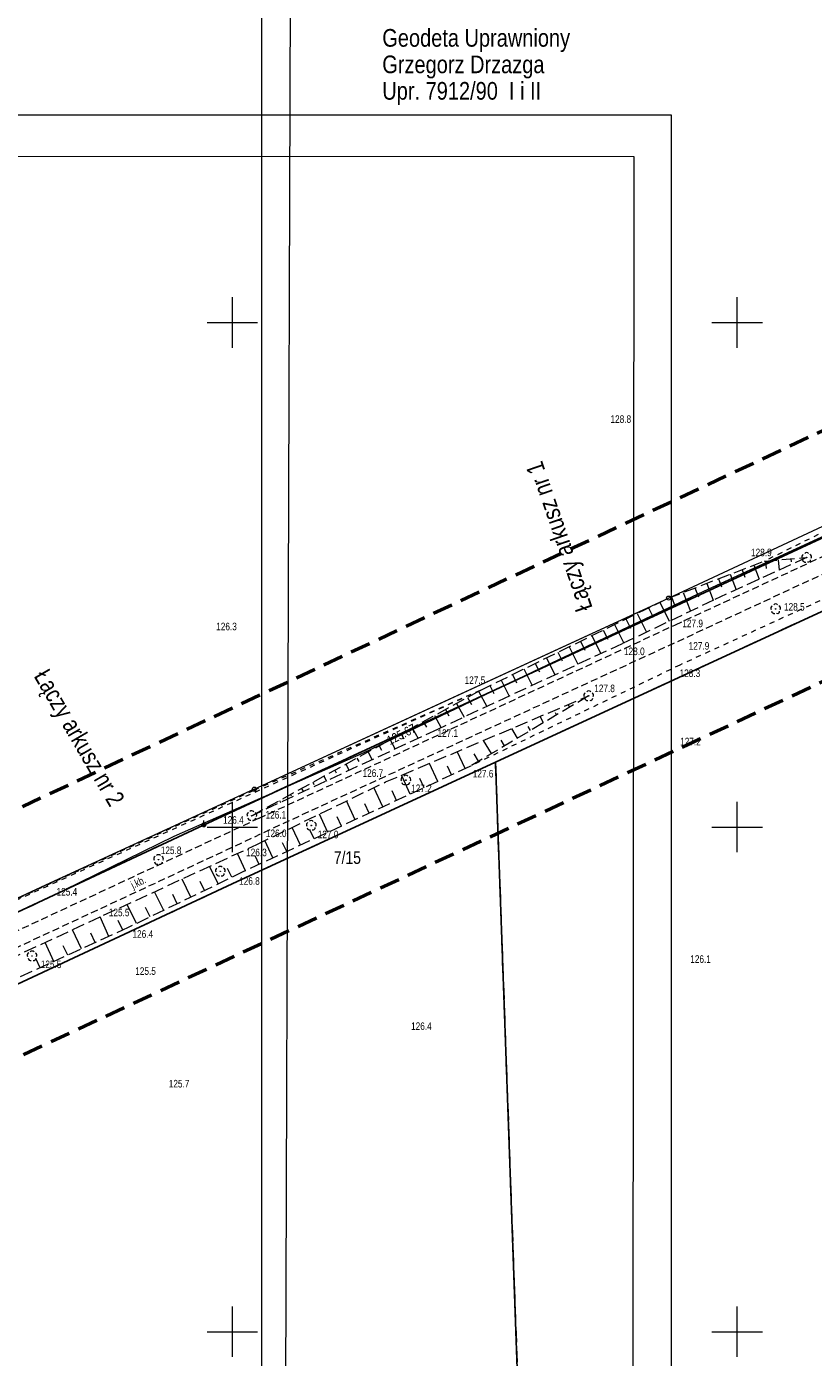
# Model space of a CAD drawing. Header units: metres. Extents: x 6443052 to 6445155, y 6013553 to 6014840.
# Tile 17 of 36: x 6443759 to 6443915, y 6013895 to 6014159. Entities that reach past the tile are written whole.
import ezdxf
from ezdxf.enums import TextEntityAlignment as Align

# ---------------------------------------------------------------- set-up
doc = ezdxf.new("R2010")
doc.units = ezdxf.units.M
doc.header["$MEASUREMENT"] = 0
for name, pattern in [('L_0_03', [2, 1, -1]), ('L_0_05', [3.5, 2.5, -1]), ('L_0_06', [4, 3, -1]), ('L_0_0C', [6, 4, -2]), ('L_0_56', [2.1, 1.4, -0.7]), ('L_0_AD', [0])]:
    doc.linetypes.add(name, pattern=pattern)
doc.layers.get('0').update_dxf_attribs({"linetype": 'CONTINUOUS', "lineweight": 18})
for name, color, linetype, lineweight in [('131_Punkt_osnowy_pomiarowej', 7, 'CONTINUOUS', 18), ('202_punkt_graniczny', 7, 'CONTINUOUS', 18), ('203_punkt_graniczny', 7, 'CONTINUOUS', 18), ('211_numer_dzialki_ewidencyjnej', 96, 'CONTINUOUS', 18), ('217_kontur_klasyfikacyjny', 3, 'L_0_06', 18), ('218_kontur_uzytku_gruntowego', 3, 'L_0_06', 18), ('219_dzialka_ewidencyjna', 96, 'CONTINUOUS', 25), ('luk_G_DRO', 7, 'L_0_56', 18), ('luk_G_SIE_W', 5, 'CONTINUOUS', 18), ('luk_G_SKA', 7, 'L_0_05', 18), ('Ramka_wewn_1_i_opis', 7, 'CONTINUOUS', 18), ('Ramka_wewn_2_i_opis', 7, 'CONTINUOUS', 18), ('siatka', 7, 'CONTINUOUS', 18), ('srednie_nap_pomiar', 1, 'L_0_AD', 18), ('Uzytki_gruntowe_POMIOERZONE', 7, 'L_0_03', 18), ('wys_odzysk', 7, 'CONTINUOUS', 18), ('ZAKRES', 212, 'L_0_0C', 50)]:
    doc.layers.add(name, color=color, linetype=linetype, lineweight=lineweight)
doc.layers.add('ramka_zewn', color=212, linetype='CONTINUOUS', lineweight=18, plot=False)
doc.styles.add('Arial CE', font='Arial CE.ttf')
doc.linetypes.add('L_0_AD_SHX_E', pattern='A,0,-1.2,-2.4,-2.4,-2.4,-2.4,-2.4,[17,STARKOWO_STARKÓWKO.shx,S=0.1,R=0,X=0,Y=0],-2.4,[18,STARKOWO_STARKÓWKO.shx,S=0.1,R=0,X=0,Y=0],-2.4,[19,STARKOWO_STARKÓWKO.shx,S=0.1,R=0,X=0,Y=0],-2.4,-2.4,-1.2', length=24)
doc.linetypes.add('L_0_AD_SHX_S', pattern='A,0,-1.2,-2.4,-2.4,[13,STARKOWO_STARKÓWKO.shx,S=0.1,R=0,X=0,Y=0],-2.4,[14,STARKOWO_STARKÓWKO.shx,S=0.1,R=0,X=0,Y=0],-2.4,[15,STARKOWO_STARKÓWKO.shx,S=0.1,R=0,X=0,Y=0],-2.4,[16,STARKOWO_STARKÓWKO.shx,S=0.1,R=0,X=0,Y=0],-2.4,-2.4,-2.4,-2.4,-1.2', length=24)

msp = doc.modelspace()

# ---------------------------------------------------------------- hatches: boundary and pattern name
at = {"layer": '203_punkt_graniczny', "linetype": 'Continuous', "lineweight": 18}
for points in [[(6443852.12, 6014012.83, 1), (6443852.12, 6014012.92, 1)], [(6443799.96, 6013988.69, 1), (6443799.96, 6013988.78, 1)]]:
    msp.add_hatch(color=256, dxfattribs=at).paths.add_polyline_path(points)

# ---------------------------------------------------------------- linework, layer by layer
at = {"layer": '131_Punkt_osnowy_pomiarowej', "linetype": 'Continuous', "lineweight": 18}
msp.add_line((6443794.32, 6014000.79), (6443794.32, 6014001.29), dxfattribs=at)
at = {"layer": '131_Punkt_osnowy_pomiarowej', "lineweight": 18}
msp.add_circle((6443794.32, 6014000.42), 0.375, dxfattribs=at)
at = {"layer": '202_punkt_graniczny', "lineweight": 18}
msp.add_circle((6443794.3, 6014000.41), 0.25, dxfattribs=at)
at = {"layer": '203_punkt_graniczny', "lineweight": 18}
for centre in [(6443852.12, 6014012.87), (6443799.96, 6013988.73)]:
    msp.add_circle(centre, 0.045, dxfattribs=at)
at = {"layer": '217_kontur_klasyfikacyjny', "lineweight": 18}
for p, q in [((6443864.15, 6013678.49), (6443852.12, 6014012.87)), ((6443852.12, 6014012.87), (6443864.15, 6013678.49))]:
    msp.add_line(p, q, dxfattribs=at)
at = {"layer": '218_kontur_uzytku_gruntowego', "lineweight": 18}
for p, q in [((6443864.15, 6013678.49), (6443852.12, 6014012.87)), ((6443852.12, 6014012.87), (6443864.15, 6013678.49))]:
    msp.add_line(p, q, dxfattribs=at)
at = {"layer": '219_dzialka_ewidencyjna', "linetype": 'Continuous', "lineweight": 25}
msp.add_line((6443852.12, 6014012.87), (6443864.15, 6013678.49), dxfattribs=at)
at = {"layer": 'luk_G_SIE_W', "linetype": 'Continuous', "lineweight": 18}
msp.add_line((6443826.11, 6014014.81), (6443861.05, 6014031.52), dxfattribs=at)
msp.add_line((6443826.11, 6014014.81), (6443861.05, 6014031.52), dxfattribs=at)
at = {"layer": 'luk_G_SKA', "linetype": 'Continuous', "lineweight": 13}
for p, q in [((6443910.62, 6014053.14), (6443910.67, 6014052.58)), ((6443910.62, 6014053.14), (6443910.67, 6014052.58)), ((6443900.96, 6014051), (6443901.52, 6014049.54)), ((6443900.96, 6014051), (6443901.52, 6014049.54)), ((6443903.29, 6014051.9), (6443904.36, 6014049.12)), ((6443903.29, 6014051.9), (6443904.36, 6014049.12)), ((6443905.64, 6014052.73), (6443905.76, 6014051.27)), ((6443905.64, 6014052.73), (6443905.76, 6014051.27)), ((6443908.13, 6014052.94), (6443908.3, 6014050.92)), ((6443908.13, 6014052.94), (6443908.3, 6014050.92)), ((6443893.96, 6014048.3), (6443895.25, 6014044.95)), ((6443893.96, 6014048.3), (6443895.25, 6014044.95)), ((6443896.29, 6014049.2), (6443896.91, 6014047.6)), ((6443896.29, 6014049.2), (6443896.91, 6014047.6)), ((6443898.62, 6014050.1), (6443899.81, 6014047.03)), ((6443898.62, 6014050.1), (6443899.81, 6014047.03)), ((6443889.29, 6014046.5), (6443890.73, 6014042.78)), ((6443889.29, 6014046.5), (6443890.73, 6014042.78)), ((6443891.63, 6014047.4), (6443892.31, 6014045.63)), ((6443891.63, 6014047.4), (6443892.31, 6014045.63)), ((6443882.45, 6014043.45), (6443883.37, 6014041.58)), ((6443882.45, 6014043.45), (6443883.37, 6014041.58)), ((6443875.71, 6014040.15), (6443877.52, 6014036.46)), ((6443875.71, 6014040.15), (6443877.52, 6014036.46)), ((6443877.96, 6014041.25), (6443878.87, 6014039.4)), ((6443877.96, 6014041.25), (6443878.87, 6014039.4)), ((6443880.2, 6014042.35), (6443882.03, 6014038.62)), ((6443880.2, 6014042.35), (6443882.03, 6014038.62)), ((6443871.22, 6014037.94), (6443872.98, 6014034.36)), ((6443871.22, 6014037.94), (6443872.98, 6014034.36)), ((6443873.47, 6014039.05), (6443874.36, 6014037.23)), ((6443873.47, 6014039.05), (6443874.36, 6014037.23)), ((6443864.49, 6014034.64), (6443865.33, 6014032.92)), ((6443864.49, 6014034.64), (6443865.33, 6014032.92)), ((6443866.73, 6014035.74), (6443868.45, 6014032.26)), ((6443866.73, 6014035.74), (6443868.45, 6014032.26)), ((6443868.98, 6014036.84), (6443869.85, 6014035.08)), ((6443868.98, 6014036.84), (6443869.85, 6014035.08)), ((6443860, 6014032.44), (6443860.82, 6014030.77)), ((6443860, 6014032.44), (6443860.82, 6014030.77)), ((6443862.25, 6014033.54), (6443863.91, 6014030.15)), ((6443862.25, 6014033.54), (6443863.91, 6014030.15)), ((6443855.51, 6014030.24), (6443856.31, 6014028.62)), ((6443855.51, 6014030.24), (6443856.31, 6014028.62)), ((6443857.76, 6014031.34), (6443859.37, 6014028.05)), ((6443857.76, 6014031.34), (6443859.37, 6014028.05)), ((6443848.78, 6014026.92), (6443850.44, 6014023.91)), ((6443848.78, 6014026.92), (6443850.44, 6014023.91)), ((6443851.02, 6014028.03), (6443851.79, 6014026.46)), ((6443851.02, 6014028.03), (6443851.79, 6014026.46)), ((6443853.27, 6014029.14), (6443854.83, 6014025.95)), ((6443853.27, 6014029.14), (6443854.83, 6014025.95)), ((6443844.4, 6014024.51), (6443845.89, 6014021.8)), ((6443844.4, 6014024.51), (6443845.89, 6014021.8)), ((6443846.59, 6014025.71), (6443847.38, 6014024.29)), ((6443846.59, 6014025.71), (6443847.38, 6014024.29)), ((6443866.82, 6014023.76), (6443866.51, 6014024.27)), ((6443866.82, 6014023.76), (6443866.51, 6014024.27)), ((6443840.02, 6014022.1), (6443841.34, 6014019.7)), ((6443840.02, 6014022.1), (6443841.34, 6014019.7)), ((6443842.21, 6014023.31), (6443842.91, 6014022.03)), ((6443842.21, 6014023.31), (6443842.91, 6014022.03)), ((6443861.66, 6014020.69), (6443860.94, 6014021.9)), ((6443861.66, 6014020.69), (6443860.94, 6014021.9)), ((6443864.24, 6014022.22), (6443863.98, 6014022.65)), ((6443864.24, 6014022.22), (6443863.98, 6014022.65)), ((6443835.63, 6014019.7), (6443836.8, 6014017.58)), ((6443835.63, 6014019.7), (6443836.8, 6014017.58)), ((6443837.83, 6014020.9), (6443838.45, 6014019.77)), ((6443837.83, 6014020.9), (6443838.45, 6014019.77)), ((6443856.49, 6014017.63), (6443855.36, 6014019.54)), ((6443856.49, 6014017.63), (6443855.36, 6014019.54)), ((6443859.08, 6014019.16), (6443858.61, 6014019.94)), ((6443859.08, 6014019.16), (6443858.61, 6014019.94)), ((6443831.25, 6014017.29), (6443832.25, 6014015.47)), ((6443831.25, 6014017.29), (6443832.25, 6014015.47)), ((6443833.44, 6014018.49), (6443833.98, 6014017.51)), ((6443833.44, 6014018.49), (6443833.98, 6014017.51)), ((6443851.33, 6014014.57), (6443849.78, 6014017.18)), ((6443851.33, 6014014.57), (6443849.78, 6014017.18)), ((6443853.91, 6014016.1), (6443853.24, 6014017.23)), ((6443853.91, 6014016.1), (6443853.24, 6014017.23)), ((6443824.68, 6014013.68), (6443825.06, 6014012.99)), ((6443824.68, 6014013.68), (6443825.06, 6014012.99)), ((6443826.87, 6014014.88), (6443827.71, 6014013.35)), ((6443826.87, 6014014.88), (6443827.71, 6014013.35)), ((6443829.06, 6014016.09), (6443829.52, 6014015.25)), ((6443829.06, 6014016.09), (6443829.52, 6014015.25)), ((6443846.13, 6014011.59), (6443844.56, 6014014.97)), ((6443846.13, 6014011.59), (6443844.56, 6014014.97)), ((6443848.75, 6014013.04), (6443847.88, 6014014.52)), ((6443848.75, 6014013.04), (6443847.88, 6014014.52)), ((6443820.29, 6014011.27), (6443820.59, 6014010.73)), ((6443820.29, 6014011.27), (6443820.59, 6014010.73)), ((6443822.48, 6014012.48), (6443823.17, 6014011.24)), ((6443822.48, 6014012.48), (6443823.17, 6014011.24)), ((6443840.69, 6014009.06), (6443839.03, 6014012.62)), ((6443840.69, 6014009.06), (6443839.03, 6014012.62)), ((6443843.41, 6014010.33), (6443842.6, 6014012.06)), ((6443843.41, 6014010.33), (6443842.6, 6014012.06)), ((6443815.91, 6014008.87), (6443816.13, 6014008.47)), ((6443815.91, 6014008.87), (6443816.13, 6014008.47)), ((6443818.1, 6014010.07), (6443818.62, 6014009.12)), ((6443818.1, 6014010.07), (6443818.62, 6014009.12)), ((6443837.97, 6014007.8), (6443837.12, 6014009.62)), ((6443837.97, 6014007.8), (6443837.12, 6014009.62)), ((6443811.53, 6014006.46), (6443811.67, 6014006.2)), ((6443811.53, 6014006.46), (6443811.67, 6014006.2)), ((6443813.72, 6014007.66), (6443814.08, 6014007.01)), ((6443813.72, 6014007.66), (6443814.08, 6014007.01)), ((6443829.8, 6014004), (6443828.03, 6014007.82)), ((6443829.8, 6014004), (6443828.03, 6014007.82)), ((6443807.14, 6014004.05), (6443807.2, 6014003.94)), ((6443807.14, 6014004.05), (6443807.2, 6014003.94)), ((6443809.34, 6014005.26), (6443809.54, 6014004.89)), ((6443809.34, 6014005.26), (6443809.54, 6014004.89)), ((6443824.36, 6014001.47), (6443822.63, 6014005.2)), ((6443824.36, 6014001.47), (6443822.63, 6014005.2)), ((6443827.08, 6014002.74), (6443826.21, 6014004.62)), ((6443827.08, 6014002.74), (6443826.21, 6014004.62)), ((6443821.64, 6014000.21), (6443820.79, 6014002.05)), ((6443821.64, 6014000.21), (6443820.79, 6014002.05)), ((6443808.04, 6013993.88), (6443806.44, 6013997.33)), ((6443808.04, 6013993.88), (6443806.44, 6013997.33)), ((6443810.76, 6013995.15), (6443809.95, 6013996.89)), ((6443810.76, 6013995.15), (6443809.95, 6013996.89)), ((6443802.6, 6013991.35), (6443801, 6013994.78)), ((6443802.6, 6013991.35), (6443801, 6013994.78)), ((6443805.32, 6013992.62), (6443804.52, 6013994.33)), ((6443805.32, 6013992.62), (6443804.52, 6013994.33)), ((6443786.4, 6013983.5), (6443784.61, 6013987.2)), ((6443786.4, 6013983.5), (6443784.61, 6013987.2)), ((6443791.8, 6013986.12), (6443790.05, 6013989.71)), ((6443791.8, 6013986.12), (6443790.05, 6013989.71)), ((6443794.5, 6013987.43), (6443793.64, 6013989.2)), ((6443794.5, 6013987.43), (6443793.64, 6013989.2)), ((6443781, 6013980.88), (6443779.16, 6013984.68)), ((6443781, 6013980.88), (6443779.16, 6013984.68)), ((6443789.1, 6013984.81), (6443788.21, 6013986.63)), ((6443789.1, 6013984.81), (6443788.21, 6013986.63)), ((6443775.56, 6013978.34), (6443773.8, 6013982.19)), ((6443775.56, 6013978.34), (6443773.8, 6013982.19)), ((6443783.7, 6013982.19), (6443782.79, 6013984.06)), ((6443783.7, 6013982.19), (6443782.79, 6013984.06)), ((6443770.11, 6013975.85), (6443768.36, 6013979.67)), ((6443770.11, 6013975.85), (6443768.36, 6013979.67)), ((6443778.29, 6013979.59), (6443777.41, 6013981.52)), ((6443778.29, 6013979.59), (6443777.41, 6013981.52)), ((6443764.65, 6013973.35), (6443762.91, 6013977.14)), ((6443764.65, 6013973.35), (6443762.91, 6013977.14)), ((6443772.83, 6013977.1), (6443771.96, 6013979.01)), ((6443772.83, 6013977.1), (6443771.96, 6013979.01)), ((6443767.38, 6013974.6), (6443766.51, 6013976.5)), ((6443767.38, 6013974.6), (6443766.51, 6013976.5))]:
    msp.add_line(p, q, dxfattribs=at)
at = {"layer": 'Ramka_wewn_1_i_opis', "linetype": 'Continuous', "lineweight": 18}
for p, q in [((6443058.7, 6014133.4), (6443879.5, 6014132.9)), ((6443879.5, 6014132.9), (6443879.15, 6013561.3))]:
    msp.add_line(p, q, dxfattribs=at)
at = {"layer": 'Ramka_wewn_2_i_opis', "linetype": 'Continuous', "lineweight": 18}
msp.add_line((6443810.57, 6013885.3), (6443812.5, 6014457.5), dxfattribs=at)
at = {"layer": 'ramka_zewn', "linetype": 'Continuous', "lineweight": 13}
msp.add_line((6443051.83, 6014141.16), (6443886.9, 6014141.16), dxfattribs=at)
at = {"layer": 'siatka', "color": 7, "linetype": 'Continuous', "lineweight": 13}
for p, q in [((6443800, 6014095), (6443800, 6014105)), ((6443900, 6014095), (6443900, 6014105)), ((6443795, 6014100), (6443805, 6014100)), ((6443895, 6014100), (6443905, 6014100)), ((6443800, 6013995), (6443800, 6014005)), ((6443900, 6013995), (6443900, 6014005)), ((6443895, 6014000), (6443905, 6014000)), ((6443800, 6013895), (6443800, 6013905)), ((6443900, 6013895), (6443900, 6013905)), ((6443795, 6013900), (6443805, 6013900)), ((6443895, 6013900), (6443905, 6013900))]:
    msp.add_line(p, q, dxfattribs=at)

# ---------------------------------------------------------------- texts
at = {"layer": '211_numer_dzialki_ewidencyjnej', "style": 'Arial CE', "width": 0.79}
msp.add_text('7/15', height=2.5, dxfattribs=at).set_placement((6443820.1, 6013995.2), align=Align.TOP_LEFT)
at = {"layer": 'luk_G_DRO', "style": 'Arial CE', "width": 0.78}
msp.add_text('j.kb.', height=1.5, rotation=25.5, dxfattribs=at).set_placement((6443779.7, 6013989.1), align=Align.TOP_LEFT)
at = {"layer": 'luk_G_SIE_W', "style": 'Arial CE', "width": 0.78}
msp.add_text('125.67', height=1.8, rotation=26.9, dxfattribs=at).set_placement((6443830.41, 6014017.83), align=Align.TOP_LEFT)
at = {"layer": 'Ramka_wewn_1_i_opis', "style": 'Arial CE', "width": 0.79}
msp.add_text('Łączy arkusz nr 2', height=3.5, rotation=300.2, dxfattribs=at).set_placement((6443763.6, 6014031.7), align=Align.TOP_LEFT)
at = {"layer": 'Ramka_wewn_2_i_opis', "color": 7, "style": 'Arial CE', "width": 0.81}
for s, p in [('Geodeta Uprawniony', (6443829.7, 6014158.15)), ('Grzegorz Drzazga', (6443829.7, 6014152.9)), ('Upr. 7912/90  I i II', (6443829.7, 6014147.65))]:
    msp.add_text(s, height=3.5, dxfattribs=at).set_placement(p, align=Align.TOP_LEFT)
at = {"layer": 'Ramka_wewn_2_i_opis', "style": 'Arial CE', "width": 0.81}
msp.add_text('Łączy arkusz nr 1', height=3.5, rotation=109, dxfattribs=at).set_placement((6443868.1, 6014042.3), align=Align.TOP_LEFT)
at = {"layer": 'wys_odzysk', "style": 'Arial CE', "width": 0.78}
for s, p in [('128.8', (6443874.9, 6014081.6)), ('128.8', (6443874.9, 6014081.6)), ('128.9', (6443902.74, 6014055.18)), ('128.9', (6443902.74, 6014055.18)), ('128.5', (6443909.27, 6014044.4)), ('128.5', (6443909.27, 6014044.4)), ('126.3', (6443796.8, 6014040.5)), ('126.3', (6443796.8, 6014040.5)), ('127.9', (6443889.13, 6014041.11)), ('127.9', (6443889.13, 6014041.11)), ('128.0', (6443877.58, 6014035.58)), ('128.0', (6443877.58, 6014035.58)), ('127.9', (6443890.39, 6014036.66)), ('127.9', (6443890.39, 6014036.66)), ('127.5', (6443846, 6014029.86)), ('127.5', (6443846, 6014029.86)), ('128.3', (6443888.59, 6014031.24)), ('128.3', (6443888.59, 6014031.24)), ('127.8', (6443871.68, 6014028.24)), ('127.8', (6443871.68, 6014028.24)), ('127.1', (6443840.63, 6014019.37)), ('127.1', (6443840.63, 6014019.37)), ('127.2', (6443888.7, 6014017.7)), ('127.2', (6443888.7, 6014017.7)), ('126.7', (6443825.79, 6014011.45)), ('126.7', (6443825.79, 6014011.45)), ('127.6', (6443847.62, 6014011.33)), ('127.6', (6443847.62, 6014011.33)), ('127.2', (6443835.41, 6014008.44)), ('127.2', (6443835.41, 6014008.44)), ('126.1', (6443806.58, 6014003.19)), ('126.1', (6443806.58, 6014003.19)), ('126.4', (6443798.16, 6014002.17)), ('126.4', (6443798.16, 6014002.17)), ('126.0', (6443806.64, 6013999.52)), ('126.0', (6443806.64, 6013999.52)), ('127.0', (6443816.92, 6013999.28)), ('127.0', (6443816.92, 6013999.28)), ('125.8', (6443785.82, 6013996.15)), ('125.8', (6443785.82, 6013996.15)), ('126.3', (6443802.73, 6013995.73)), ('126.3', (6443802.73, 6013995.73)), ('126.8', (6443801.34, 6013990.07)), ('126.8', (6443801.34, 6013990.07)), ('125.4', (6443765.18, 6013987.93)), ('125.4', (6443765.18, 6013987.93)), ('125.5', (6443775.53, 6013983.83)), ('125.5', (6443775.53, 6013983.83)), ('126.4', (6443780.22, 6013979.56)), ('126.4', (6443780.22, 6013979.56)), ('126.1', (6443890.7, 6013974.6)), ('126.1', (6443890.7, 6013974.6)), ('125.5', (6443762.05, 6013973.55)), ('125.5', (6443762.05, 6013973.55)), ('125.5', (6443780.76, 6013972.22)), ('125.5', (6443780.76, 6013972.22)), ('126.4', (6443835.4, 6013961.3)), ('126.4', (6443835.4, 6013961.3)), ('125.7', (6443787.4, 6013949.9)), ('125.7', (6443787.4, 6013949.9))]:
    msp.add_text(s, height=1.5, dxfattribs=at).set_placement(p, align=Align.TOP_LEFT)

# ---------------------------------------------------------------- wipeouts: each hides what was drawn before it
at = {"color": 0, "linetype": 'Continuous', "lineweight": 18}
for points in [[(6443913.75, 6014052.39), (6443914.25, 6014052.53), (6443914.62, 6014052.9), (6443914.76, 6014053.41), (6443914.62, 6014053.91), (6443914.25, 6014054.28), (6443913.75, 6014054.42), (6443913.24, 6014054.28), (6443912.87, 6014053.91), (6443912.73, 6014053.41), (6443912.87, 6014052.9), (6443913.24, 6014052.53)], [(6443797.61, 6013990.22), (6443798.12, 6013990.36), (6443798.49, 6013990.73), (6443798.63, 6013991.23), (6443798.49, 6013991.74), (6443798.12, 6013992.11), (6443797.61, 6013992.25), (6443797.11, 6013992.11), (6443796.74, 6013991.74), (6443796.6, 6013991.23), (6443796.74, 6013990.73), (6443797.11, 6013990.36)]]:
    msp.add_wipeout(points, dxfattribs=at)
at = {"color": 0, "linetype": 'Continuous', "lineweight": 13}
for points in [[(6443886.41, 6014044.99), (6443886.61, 6014045.04), (6443886.76, 6014045.19), (6443886.81, 6014045.39), (6443886.76, 6014045.59), (6443886.61, 6014045.74), (6443886.41, 6014045.79), (6443886.21, 6014045.74), (6443886.06, 6014045.59), (6443886.01, 6014045.39), (6443886.06, 6014045.19), (6443886.21, 6014045.04)], [(6443804.35, 6014007.12), (6443804.55, 6014007.17), (6443804.7, 6014007.32), (6443804.75, 6014007.52), (6443804.7, 6014007.72), (6443804.55, 6014007.87), (6443804.35, 6014007.92), (6443804.15, 6014007.87), (6443804, 6014007.72), (6443803.95, 6014007.52), (6443804, 6014007.32), (6443804.15, 6014007.17)]]:
    msp.add_wipeout(points, dxfattribs=at)

# ---------------------------------------------------------------- next in the draw order: hatches: boundary and pattern name
at = {"linetype": 'Continuous', "lineweight": 18}
for points in [[(6443913.75, 6014053.35, 1), (6443913.75, 6014053.46, 1)], [(6443797.61, 6013991.18, 1), (6443797.61, 6013991.29, 1)]]:
    msp.add_hatch(color=0, dxfattribs=at).paths.add_polyline_path(points)

# ---------------------------------------------------------------- next in the draw order: linework, layer by layer
at = {"color": 0, "linetype": 'Continuous', "lineweight": 18}
for centre in [(6443913.75, 6014053.41), (6443797.61, 6013991.23)]:
    msp.add_circle(centre, 0.0566, dxfattribs=at)
at = {"color": 0, "linetype": 'Continuous', "lineweight": 13}
for centre in [(6443886.41, 6014045.39), (6443804.35, 6014007.52)]:
    msp.add_circle(centre, 0.4, dxfattribs=at)
at = {"color": 0, "linetype": 'Continuous', "lineweight": 18}
for centre, radius, start, end in [((6443913.27, 6014053.57), 0.48, 112.249, 214.992), ((6443913.75, 6014053.85), 0.54, 41.9872, 135), ((6443914.23, 6014053.55), 0.5, 328.2405, 68.6294), ((6443913.49, 6014053.05), 0.54, 188.427, 280.4915), ((6443914.07, 6014053.01), 0.48, 255.9638, 357.6141), ((6443797.13, 6013991.39), 0.48, 112.249, 214.992), ((6443797.35, 6013990.87), 0.54, 188.427, 280.4915), ((6443797.61, 6013991.67), 0.54, 41.9872, 135), ((6443797.93, 6013990.83), 0.48, 255.9638, 357.6141), ((6443798.09, 6013991.37), 0.5, 328.2405, 68.6294)]:
    msp.add_arc(centre, radius, start, end, dxfattribs=at)
at = {"layer": 'luk_G_SIE_W', "linetype": 'Continuous', "lineweight": 18}
for p, q in [((6443893.37, 6014046.77), (6443941.59, 6014069)), ((6443893.37, 6014046.77), (6443941.59, 6014069)), ((6443861.05, 6014031.52), (6443893.37, 6014046.77)), ((6443861.05, 6014031.52), (6443893.37, 6014046.77))]:
    msp.add_line(p, q, dxfattribs=at)
at = {"layer": 'luk_G_SKA', "lineweight": 18}
for p, q in [((6443905.37, 6014052.7), (6443913.75, 6014053.41)), ((6443905.37, 6014052.7), (6443913.75, 6014053.41)), ((6443895.33, 6014044.98), (6443877.21, 6014036.32)), ((6443895.33, 6014044.98), (6443877.21, 6014036.32)), ((6443802.23, 6013991.18), (6443779.37, 6013980.09)), ((6443802.23, 6013991.18), (6443779.37, 6013980.09))]:
    msp.add_line(p, q, dxfattribs=at)
at = {"layer": 'luk_G_SKA', "linetype": 'Continuous', "lineweight": 13}
for p, q in [((6443913.11, 6014053.35), (6443913.13, 6014053.13)), ((6443913.11, 6014053.35), (6443913.13, 6014053.13)), ((6443886.96, 6014045.6), (6443887.71, 6014043.65)), ((6443886.96, 6014045.6), (6443887.71, 6014043.65)), ((6443884.69, 6014044.55), (6443886.54, 6014040.78)), ((6443884.69, 6014044.55), (6443886.54, 6014040.78)), ((6443797.2, 6013988.74), (6443795.5, 6013992.23)), ((6443797.2, 6013988.74), (6443795.5, 6013992.23)), ((6443799.9, 6013990.05), (6443799.06, 6013991.77)), ((6443799.9, 6013990.05), (6443799.06, 6013991.77))]:
    msp.add_line(p, q, dxfattribs=at)
at = {"layer": 'ramka_zewn', "linetype": 'Continuous', "lineweight": 13}
msp.add_line((6443886.9, 6014141.16), (6443886.9, 6013553.1), dxfattribs=at)
at = {"layer": 'Uzytki_gruntowe_POMIOERZONE', "lineweight": 18}
msp.add_line((6443966.3, 6014082.69), (6443905.37, 6014052.7), dxfattribs=at)
msp.add_line((6443966.3, 6014082.69), (6443905.37, 6014052.7), dxfattribs=at)

# ---------------------------------------------------------------- next in the draw order: wipeouts: each hides what was drawn before it
at = {"color": 0, "linetype": 'Continuous', "lineweight": 18}
for points in [[(6443907.61, 6014042.21), (6443908.12, 6014042.35), (6443908.49, 6014042.72), (6443908.62, 6014043.23), (6443908.49, 6014043.73), (6443908.12, 6014044.1), (6443907.61, 6014044.24), (6443907.1, 6014044.1), (6443906.73, 6014043.73), (6443906.6, 6014043.23), (6443906.73, 6014042.72), (6443907.1, 6014042.35)], [(6443870.58, 6014024.97), (6443871.08, 6014025.11), (6443871.45, 6014025.48), (6443871.59, 6014025.99), (6443871.45, 6014026.49), (6443871.08, 6014026.86), (6443870.58, 6014027), (6443870.07, 6014026.86), (6443869.7, 6014026.49), (6443869.56, 6014025.99), (6443869.7, 6014025.48), (6443870.07, 6014025.11)], [(6443834.36, 6014008.29), (6443834.87, 6014008.43), (6443835.24, 6014008.8), (6443835.38, 6014009.3), (6443835.24, 6014009.81), (6443834.87, 6014010.18), (6443834.36, 6014010.31), (6443833.86, 6014010.18), (6443833.49, 6014009.81), (6443833.35, 6014009.3), (6443833.49, 6014008.8), (6443833.86, 6014008.43)], [(6443803.85, 6014001.23), (6443804.36, 6014001.37), (6443804.73, 6014001.74), (6443804.87, 6014002.25), (6443804.73, 6014002.75), (6443804.36, 6014003.12), (6443803.85, 6014003.26), (6443803.35, 6014003.12), (6443802.98, 6014002.75), (6443802.84, 6014002.25), (6443802.98, 6014001.74), (6443803.35, 6014001.37)], [(6443815.63, 6013999.31), (6443816.13, 6013999.44), (6443816.51, 6013999.82), (6443816.64, 6014000.32), (6443816.51, 6014000.83), (6443816.13, 6014001.2), (6443815.63, 6014001.33), (6443815.12, 6014001.2), (6443814.75, 6014000.83), (6443814.62, 6014000.32), (6443814.75, 6013999.82), (6443815.12, 6013999.44)], [(6443785.37, 6013992.53), (6443785.88, 6013992.67), (6443786.25, 6013993.04), (6443786.39, 6013993.55), (6443786.25, 6013994.05), (6443785.88, 6013994.42), (6443785.37, 6013994.56), (6443784.87, 6013994.42), (6443784.5, 6013994.05), (6443784.36, 6013993.55), (6443784.5, 6013993.04), (6443784.87, 6013992.67)], [(6443760.32, 6013973.44), (6443760.83, 6013973.58), (6443761.2, 6013973.95), (6443761.33, 6013974.45), (6443761.2, 6013974.96), (6443760.83, 6013975.33), (6443760.32, 6013975.47), (6443759.81, 6013975.33), (6443759.44, 6013974.96), (6443759.31, 6013974.45), (6443759.44, 6013973.95), (6443759.81, 6013973.58)]]:
    msp.add_wipeout(points, dxfattribs=at)

# ---------------------------------------------------------------- next in the draw order: hatches: boundary and pattern name
at = {"linetype": 'Continuous', "lineweight": 18}
for points in [[(6443907.61, 6014043.17, 1), (6443907.61, 6014043.28, 1)], [(6443870.58, 6014025.93, 1), (6443870.58, 6014026.04, 1)], [(6443834.36, 6014009.25, 1), (6443834.36, 6014009.36, 1)], [(6443803.85, 6014002.19, 1), (6443803.85, 6014002.3, 1)], [(6443815.63, 6014000.27, 1), (6443815.63, 6014000.38, 1)], [(6443785.37, 6013993.49, 1), (6443785.37, 6013993.6, 1)], [(6443760.32, 6013974.4, 1), (6443760.32, 6013974.51, 1)]]:
    msp.add_hatch(color=0, dxfattribs=at).paths.add_polyline_path(points)

# ---------------------------------------------------------------- next in the draw order: linework, layer by layer
at = {"color": 0, "linetype": 'Continuous', "lineweight": 18}
for centre in [(6443907.61, 6014043.23), (6443870.58, 6014025.99), (6443834.36, 6014009.3), (6443803.85, 6014002.25), (6443815.63, 6014000.32), (6443785.37, 6013993.55), (6443760.32, 6013974.45)]:
    msp.add_circle(centre, 0.0566, dxfattribs=at)
for centre, radius, start, end in [((6443907.13, 6014043.39), 0.48, 112.249, 214.992), ((6443907.35, 6014042.87), 0.54, 188.427, 280.4915), ((6443907.61, 6014043.67), 0.54, 41.9872, 135), ((6443907.93, 6014042.83), 0.48, 255.9638, 357.6141), ((6443908.09, 6014043.37), 0.5, 328.2405, 68.6294), ((6443870.58, 6014026.43), 0.54, 41.9872, 135), ((6443870.1, 6014026.15), 0.48, 112.249, 214.992), ((6443870.32, 6014025.63), 0.54, 188.427, 280.4915), ((6443870.9, 6014025.59), 0.48, 255.9638, 357.6141), ((6443871.06, 6014026.13), 0.5, 328.2405, 68.6294), ((6443833.88, 6014009.46), 0.48, 112.249, 214.992), ((6443834.1, 6014008.94), 0.54, 188.427, 280.4915), ((6443834.36, 6014009.74), 0.54, 41.9872, 135), ((6443834.68, 6014008.9), 0.48, 255.9638, 357.6141), ((6443834.84, 6014009.44), 0.5, 328.2405, 68.6294), ((6443803.85, 6014002.69), 0.54, 41.9872, 135), ((6443803.37, 6014002.41), 0.48, 112.249, 214.992), ((6443803.59, 6014001.89), 0.54, 188.427, 280.4915), ((6443804.17, 6014001.85), 0.48, 255.9638, 357.6141), ((6443804.33, 6014002.39), 0.5, 328.2405, 68.6294), ((6443815.15, 6014000.48), 0.48, 112.249, 214.992), ((6443815.63, 6014000.76), 0.54, 41.9872, 135), ((6443816.11, 6014000.46), 0.5, 328.2405, 68.6294), ((6443815.37, 6013999.96), 0.54, 188.427, 280.4915), ((6443815.95, 6013999.92), 0.48, 255.9638, 357.6141), ((6443784.89, 6013993.71), 0.48, 112.249, 214.992), ((6443785.11, 6013993.19), 0.54, 188.427, 280.4915), ((6443785.37, 6013993.99), 0.54, 41.9872, 135), ((6443785.69, 6013993.15), 0.48, 255.9638, 357.6141), ((6443785.85, 6013993.69), 0.5, 328.2405, 68.6294), ((6443759.84, 6013974.61), 0.48, 112.249, 214.992), ((6443760.06, 6013974.09), 0.54, 188.427, 280.4915), ((6443760.32, 6013974.89), 0.54, 41.9872, 135), ((6443760.64, 6013974.05), 0.48, 255.9638, 357.6141), ((6443760.8, 6013974.59), 0.5, 328.2405, 68.6294)]:
    msp.add_arc(centre, radius, start, end, dxfattribs=at)
at = {"layer": '217_kontur_klasyfikacyjny', "lineweight": 18}
for p, q in [((6443794.3, 6014000.41), (6443999.95, 6014095.87)), ((6444005.74, 6014083.9), (6443852.12, 6014012.87)), ((6443852.12, 6014012.87), (6443799.96, 6013988.73)), ((6443604.96, 6013911.73), (6443794.3, 6014000.41)), ((6443799.96, 6013988.73), (6443610.45, 6013900.26))]:
    msp.add_line(p, q, dxfattribs=at)
at = {"layer": '218_kontur_uzytku_gruntowego', "lineweight": 18}
for p, q in [((6443999.95, 6014095.87), (6443794.3, 6014000.41)), ((6443794.3, 6014000.41), (6443999.95, 6014095.87)), ((6443852.12, 6014012.87), (6444005.74, 6014083.9)), ((6444005.74, 6014083.9), (6443852.12, 6014012.87)), ((6443799.96, 6013988.73), (6443852.12, 6014012.87)), ((6443852.12, 6014012.87), (6443799.96, 6013988.73)), ((6443794.3, 6014000.41), (6443604.96, 6013911.73)), ((6443604.96, 6013911.73), (6443794.3, 6014000.41)), ((6443610.45, 6013900.26), (6443799.96, 6013988.73)), ((6443799.96, 6013988.73), (6443610.45, 6013900.26))]:
    msp.add_line(p, q, dxfattribs=at)
at = {"layer": '219_dzialka_ewidencyjna', "linetype": 'Continuous', "lineweight": 25}
for p, q in [((6443999.95, 6014095.87), (6443794.3, 6014000.41)), ((6444005.74, 6014083.9), (6443852.12, 6014012.87)), ((6443799.96, 6013988.73), (6443852.12, 6014012.87)), ((6443794.3, 6014000.41), (6443604.96, 6013911.73)), ((6443799.96, 6013988.73), (6443610.45, 6013900.26))]:
    msp.add_line(p, q, dxfattribs=at)
at = {"layer": 'luk_G_DRO', "lineweight": 18}
for p, q in [((6443887.79, 6014040.11), (6443967.98, 6014077.3)), ((6443887.79, 6014040.11), (6443967.98, 6014077.3)), ((6443969.37, 6014074.43), (6443889.42, 6014037.33)), ((6443969.37, 6014074.43), (6443889.42, 6014037.33)), ((6443805.29, 6014001.75), (6443887.79, 6014040.11)), ((6443805.29, 6014001.75), (6443887.79, 6014040.11)), ((6443889.42, 6014037.33), (6443804.99, 6013998.34)), ((6443889.42, 6014037.33), (6443804.99, 6013998.34)), ((6443805.29, 6014001.75), (6443719.81, 6013961.92)), ((6443805.29, 6014001.75), (6443719.81, 6013961.92)), ((6443724.46, 6013960.86), (6443804.99, 6013998.34)), ((6443724.46, 6013960.86), (6443804.99, 6013998.34))]:
    msp.add_line(p, q, dxfattribs=at)
at = {"layer": 'luk_G_SIE_W', "linetype": 'Continuous', "lineweight": 18}
for p, q in [((6443788.47, 6013998.23), (6443826.11, 6014014.81)), ((6443788.47, 6013998.23), (6443826.11, 6014014.81)), ((6443760.57, 6013984.52), (6443788.47, 6013998.23)), ((6443760.57, 6013984.52), (6443788.47, 6013998.23)), ((6443727.86, 6013969.98), (6443760.57, 6013984.52)), ((6443727.86, 6013969.98), (6443760.57, 6013984.52))]:
    msp.add_line(p, q, dxfattribs=at)
at = {"layer": 'luk_G_SKA', "lineweight": 18}
for p, q in [((6443913.75, 6014053.41), (6443895.33, 6014044.98)), ((6443913.75, 6014053.41), (6443895.33, 6014044.98)), ((6443886.32, 6014045.35), (6443905.37, 6014052.7)), ((6443886.32, 6014045.35), (6443905.37, 6014052.7)), ((6443849.09, 6014027.09), (6443886.32, 6014045.35)), ((6443849.09, 6014027.09), (6443886.32, 6014045.35)), ((6443877.21, 6014036.32), (6443840.62, 6014019.37)), ((6443877.21, 6014036.32), (6443840.62, 6014019.37)), ((6443803.86, 6014002.25), (6443849.09, 6014027.09)), ((6443803.86, 6014002.25), (6443849.09, 6014027.09)), ((6443830.36, 6014008.95), (6443870.57, 6014025.99)), ((6443830.36, 6014008.95), (6443870.57, 6014025.99)), ((6443870.57, 6014025.99), (6443847.03, 6014012.01)), ((6443870.57, 6014025.99), (6443847.03, 6014012.01)), ((6443840.62, 6014019.37), (6443803.86, 6014002.25)), ((6443840.62, 6014019.37), (6443803.86, 6014002.25)), ((6443847.03, 6014012.01), (6443802.23, 6013991.18)), ((6443847.03, 6014012.01), (6443802.23, 6013991.18)), ((6443804.86, 6013996.56), (6443830.36, 6014008.95)), ((6443804.86, 6013996.56), (6443830.36, 6014008.95)), ((6443774.51, 6013982.53), (6443804.86, 6013996.56)), ((6443774.51, 6013982.53), (6443804.86, 6013996.56)), ((6443727.11, 6013960.53), (6443774.51, 6013982.53)), ((6443727.11, 6013960.53), (6443774.51, 6013982.53)), ((6443779.37, 6013980.09), (6443728.48, 6013956.8)), ((6443779.37, 6013980.09), (6443728.48, 6013956.8))]:
    msp.add_line(p, q, dxfattribs=at)
at = {"layer": 'luk_G_SKA', "linetype": 'Continuous', "lineweight": 13}
for p, q in [((6443869.4, 6014025.29), (6443869.35, 6014025.37)), ((6443869.4, 6014025.29), (6443869.35, 6014025.37)), ((6443835.25, 6014006.53), (6443833.5, 6014010.28)), ((6443835.25, 6014006.53), (6443833.5, 6014010.28)), ((6443832.53, 6014005.27), (6443831.63, 6014007.19)), ((6443832.53, 6014005.27), (6443831.63, 6014007.19)), ((6443804.95, 6014002.85), (6443804.99, 6014002.78)), ((6443804.95, 6014002.85), (6443804.99, 6014002.78)), ((6443818.92, 6013998.94), (6443817.23, 6014002.57)), ((6443818.92, 6013998.94), (6443817.23, 6014002.57)), ((6443813.48, 6013996.41), (6443811.83, 6013999.95)), ((6443813.48, 6013996.41), (6443811.83, 6013999.95)), ((6443816.2, 6013997.68), (6443815.37, 6013999.47)), ((6443816.2, 6013997.68), (6443815.37, 6013999.47)), ((6443761.92, 6013972.1), (6443761.06, 6013973.99)), ((6443761.92, 6013972.1), (6443761.06, 6013973.99))]:
    msp.add_line(p, q, dxfattribs=at)
at = {"layer": 'ramka_zewn', "linetype": 'Continuous', "lineweight": 13}
msp.add_line((6443805.82, 6013876.36), (6443805.82, 6014464.41), dxfattribs=at)
at = {"layer": 'siatka', "color": 7, "linetype": 'Continuous', "lineweight": 13}
msp.add_line((6443795, 6014000), (6443805, 6014000), dxfattribs=at)
at = {"layer": 'srednie_nap_pomiar', "linetype": 'Continuous'}
for p, q in [((6443886.41, 6014045.39), (6443966.26, 6014082.71)), ((6443804.35, 6014007.52), (6443886.41, 6014045.39)), ((6443804.35, 6014007.52), (6443721.6, 6013969.4))]:
    msp.add_line(p, q, dxfattribs=at)
at = {"layer": 'srednie_nap_pomiar', "linetype": 'L_0_AD_SHX_S'}
for p, q in [((6443886.41, 6014045.39), (6443926.34, 6014064.05)), ((6443804.35, 6014007.52), (6443845.38, 6014026.45)), ((6443804.35, 6014007.52), (6443762.97, 6013988.46))]:
    msp.add_line(p, q, dxfattribs=at)
at = {"layer": 'srednie_nap_pomiar', "linetype": 'L_0_AD_SHX_E'}
for p, q in [((6443845.38, 6014026.45), (6443886.41, 6014045.39)), ((6443762.97, 6013988.46), (6443721.6, 6013969.4))]:
    msp.add_line(p, q, dxfattribs=at)
at = {"layer": 'Uzytki_gruntowe_POMIOERZONE', "lineweight": 18}
for p, q in [((6443970.92, 6014069.85), (6443888.63, 6014032.11)), ((6443970.92, 6014069.85), (6443888.63, 6014032.11)), ((6443888.63, 6014032.11), (6443847.03, 6014012.01)), ((6443888.63, 6014032.11), (6443847.03, 6014012.01)), ((6443849.09, 6014027.09), (6443721.57, 6013969.36)), ((6443849.09, 6014027.09), (6443804.1, 6014007.2)), ((6443804.1, 6014007.2), (6443721.57, 6013969.36))]:
    msp.add_line(p, q, dxfattribs=at)
at = {"layer": 'ZAKRES', "lineweight": 50}
for p, q in [((6443693.24, 6013973.45), (6443999.45, 6014117.38)), ((6443925.37, 6014032.72), (6443488.63, 6013828.81))]:
    msp.add_line(p, q, dxfattribs=at)

doc.saveas('drawing.dxf')
